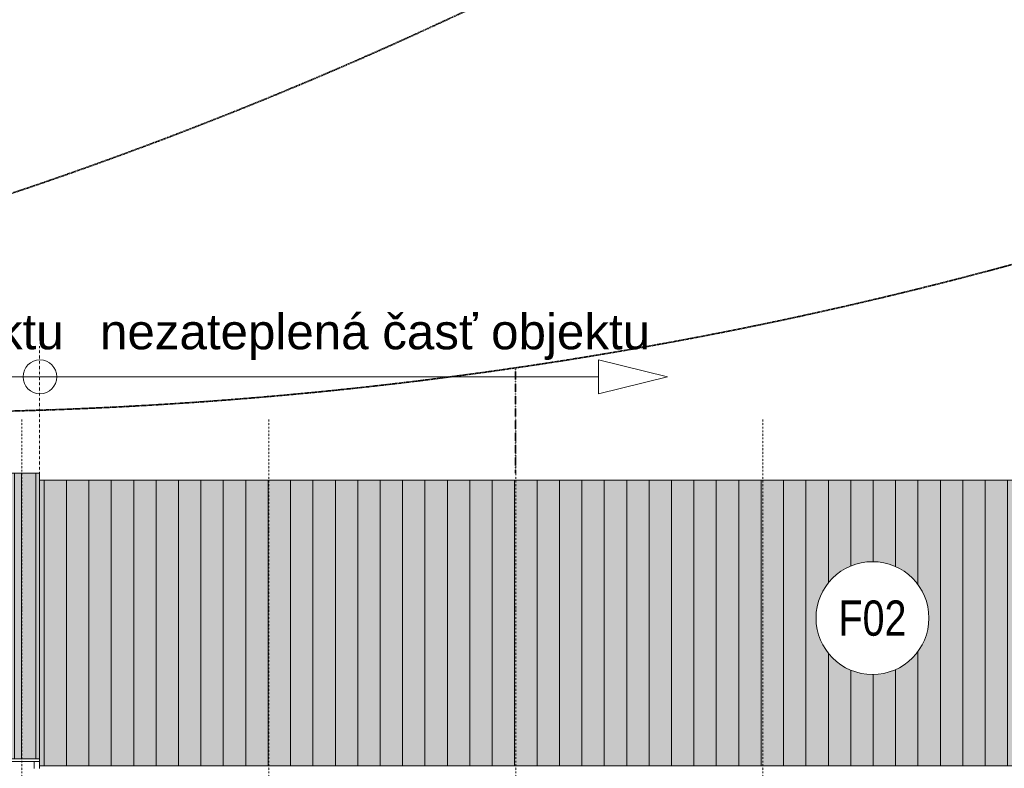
# Model space of a CAD drawing. Header units: millimetres. Extents: x -304119 to 197109, y 7818 to 249585.
# Tile 16 of 42: x -120000 to -106049, y 54998 to 65608. Entities that reach past the tile are written whole.
import ezdxf
from ezdxf.enums import TextEntityAlignment as Align

# ---------------------------------------------------------------- set-up
doc = ezdxf.new("R2010")
doc.units = ezdxf.units.MM
doc.set_wipeout_variables(frame=1)
for name, pattern in [('ACAD_ISO10W100', [18, 12, -3, 0, -3]), ('BOURANI', [8.89, 2.54, -6.35]), ('DASHDOT', [25.4, 12.7, -6.35, 0, -6.35]), ('DOT', [6.35, 0, -6.35])]:
    doc.linetypes.add(name, pattern=pattern)
for name, color, linetype, lineweight in [('CAVNEJSI_POHLED', 252, 'Continuous', 5), ('CKBOURANI', 252, 'BOURANI', 5), ('CKBUBLINY', 252, 'Continuous', 5), ('CKBUBLINY_POPIS', 252, 'Continuous', 5), ('CKRASTR', 252, 'DASHDOT', 5), ('CKSTENY_PODROVINOU', 252, 'Continuous', 5), ('CKSTENY_POHLED', 252, 'Continuous', 5), ('CKSTENY_SRAF', 252, 'Continuous', 5), ('CKSYMBOLY', 252, 'Continuous', 5), ('CKTEXTY_MALE', 252, 'Continuous', 5), ('EL_BleskUz - bleskozvod', 3, 'ACAD_ISO10W100', 35)]:
    doc.layers.add(name, color=color, linetype=linetype, lineweight=lineweight)
doc.styles.get("Standard").update_dxf_attribs({"font": 'arial.ttf'})

# ---------------------------------------------------------------- blocks, each defined once
blk = doc.blocks.new('*U31')
at = {"color": 0, "linetype": 'ByBlock', "lineweight": -2}
for p, q in [((-17537, 0), (17537, 0)), ((17537, 0), (17537, -97))]:
    blk.add_line(p, q, dxfattribs=at)
at = {"color": 0, "linetype": 'ByBlock'}
blk.add_line((17537, 0), (17537, 0), dxfattribs=at)
blk = doc.blocks.new('*U27')
at = {"color": 0, "linetype": 'ByBlock', "lineweight": -2}
for p, q in [((-1111.3, 0), (-867.8, 59.9)), ((-867.8, 59.9), (-867.8, -59.9)), ((-1111.3, 0), (-867.8, -59.9)), ((-867.8, 0), (-53, 0)), ((1111.3, 0), (159.1, 0)), ((159.1, 0), (-53, 0))]:
    blk.add_line(p, q, dxfattribs=at)
at = {"color": 0, "linetype": 'Continuous', "lineweight": -2, "flags": 8}
blk.add_attdef('SPÁD', text='', height=100, dxfattribs=at).set_placement((670.6, 80), align=Align.CENTER)
blk = doc.blocks.new('CK_BUBBLE_1_0_0_W')
at = {"color": 0, "linetype": 'ByBlock', "lineweight": -2, "transparency": 16777216, "width": 0.8}
blk.add_attdef('NUM1', text='', height=262.5, dxfattribs=at).set_placement((858174.801, 872352.868), align=Align.MIDDLE_CENTER)
at = {"color": 0, "linetype": 'DOT', "transparency": 16777216}
blk.add_wipeout([(1, 0), (1, 0.024), (0.999, 0.048), (0.997, 0.072), (0.995, 0.096), (0.993, 0.12), (0.99, 0.144), (0.986, 0.168), (0.982, 0.191), (0.977, 0.215), (0.971, 0.238), (0.965, 0.262), (0.959, 0.285), (0.951, 0.308), (0.944, 0.331), (0.936, 0.353), (0.927, 0.376), (0.917, 0.398), (0.908, 0.42), (0.897, 0.442), (0.886, 0.463), (0.875, 0.484), (0.863, 0.505), (0.851, 0.526), (0.838, 0.546), (0.824, 0.566), (0.81, 0.586), (0.796, 0.605), (0.781, 0.624), (0.766, 0.643), (0.75, 0.661), (0.734, 0.679), (0.718, 0.696), (0.701, 0.713), (0.683, 0.73), (0.666, 0.746), (0.647, 0.762), (0.629, 0.778), (0.61, 0.792), (0.591, 0.807), (0.571, 0.821), (0.551, 0.834), (0.531, 0.847), (0.51, 0.86), (0.49, 0.872), (0.468, 0.884), (0.447, 0.895), (0.425, 0.905), (0.403, 0.915), (0.381, 0.924), (0.359, 0.933), (0.336, 0.942), (0.314, 0.95), (0.291, 0.957), (0.268, 0.964), (0.244, 0.97), (0.221, 0.975), (0.197, 0.98), (0.174, 0.985), (0.15, 0.989), (0.126, 0.992), (0.102, 0.995), (0.078, 0.997), (0.054, 0.999), (0.03, 1), (0.006, 1), (-0.018, 1), (-0.042, 0.999), (-0.066, 0.998), (-0.09, 0.996), (-0.114, 0.993), (-0.138, 0.99), (-0.162, 0.987), (-0.185, 0.983), (-0.209, 0.978), (-0.233, 0.973), (-0.256, 0.967), (-0.279, 0.96), (-0.302, 0.953), (-0.325, 0.946), (-0.348, 0.938), (-0.37, 0.929), (-0.392, 0.92), (-0.414, 0.91), (-0.436, 0.9), (-0.458, 0.889), (-0.479, 0.878), (-0.5, 0.866), (-0.521, 0.854), (-0.541, 0.841), (-0.561, 0.828), (-0.581, 0.814), (-0.6, 0.8), (-0.619, 0.785), (-0.638, 0.77), (-0.657, 0.754), (-0.674, 0.738), (-0.692, 0.722), (-0.709, 0.705), (-0.726, 0.688), (-0.742, 0.67), (-0.758, 0.652), (-0.774, 0.634), (-0.789, 0.615), (-0.803, 0.596), (-0.817, 0.576), (-0.831, 0.556), (-0.844, 0.536), (-0.857, 0.516), (-0.869, 0.495), (-0.881, 0.474), (-0.892, 0.452), (-0.902, 0.431), (-0.913, 0.409), (-0.922, 0.387), (-0.931, 0.365), (-0.94, 0.342), (-0.948, 0.319), (-0.955, 0.296), (-0.962, 0.273), (-0.968, 0.25), (-0.974, 0.227), (-0.979, 0.203), (-0.984, 0.18), (-0.988, 0.156), (-0.991, 0.132), (-0.994, 0.108), (-0.996, 0.084), (-0.998, 0.06), (-0.999, 0.036), (-1, 0.012), (-1, -0.012), (-0.999, -0.036), (-0.998, -0.06), (-0.996, -0.084), (-0.994, -0.108), (-0.991, -0.132), (-0.988, -0.156), (-0.984, -0.18), (-0.979, -0.203), (-0.974, -0.227), (-0.968, -0.25), (-0.962, -0.273), (-0.955, -0.296), (-0.948, -0.319), (-0.94, -0.342), (-0.931, -0.365), (-0.922, -0.387), (-0.913, -0.409), (-0.902, -0.431), (-0.892, -0.452), (-0.881, -0.474), (-0.869, -0.495), (-0.857, -0.516), (-0.844, -0.536), (-0.831, -0.556), (-0.817, -0.576), (-0.803, -0.596), (-0.789, -0.615), (-0.774, -0.634), (-0.758, -0.652), (-0.742, -0.67), (-0.726, -0.688), (-0.709, -0.705), (-0.692, -0.722), (-0.674, -0.738), (-0.657, -0.754), (-0.638, -0.77), (-0.619, -0.785), (-0.6, -0.8), (-0.581, -0.814), (-0.561, -0.828), (-0.541, -0.841), (-0.521, -0.854), (-0.5, -0.866), (-0.479, -0.878), (-0.458, -0.889), (-0.436, -0.9), (-0.414, -0.91), (-0.392, -0.92), (-0.37, -0.929), (-0.348, -0.938), (-0.325, -0.946), (-0.302, -0.953), (-0.279, -0.96), (-0.256, -0.967), (-0.233, -0.973), (-0.209, -0.978), (-0.185, -0.983), (-0.162, -0.987), (-0.138, -0.99), (-0.114, -0.993), (-0.09, -0.996), (-0.066, -0.998), (-0.042, -0.999), (-0.018, -1), (0.006, -1), (0.03, -1), (0.054, -0.999), (0.078, -0.997), (0.102, -0.995), (0.126, -0.992), (0.15, -0.989), (0.174, -0.985), (0.197, -0.98), (0.221, -0.975), (0.244, -0.97), (0.268, -0.964), (0.291, -0.957), (0.314, -0.95), (0.336, -0.942), (0.359, -0.933), (0.381, -0.924), (0.403, -0.915), (0.425, -0.905), (0.447, -0.895), (0.468, -0.884), (0.49, -0.872), (0.51, -0.86), (0.531, -0.847), (0.551, -0.834), (0.571, -0.821), (0.591, -0.807), (0.61, -0.792), (0.629, -0.778), (0.647, -0.762), (0.666, -0.746), (0.683, -0.73), (0.701, -0.713), (0.718, -0.696), (0.734, -0.679), (0.75, -0.661), (0.766, -0.643), (0.781, -0.624), (0.796, -0.605), (0.81, -0.586), (0.824, -0.566), (0.838, -0.546), (0.851, -0.526), (0.863, -0.505), (0.875, -0.484), (0.886, -0.463), (0.897, -0.442), (0.908, -0.42), (0.917, -0.398), (0.927, -0.376), (0.936, -0.353), (0.944, -0.331), (0.951, -0.308), (0.959, -0.285), (0.965, -0.262), (0.971, -0.238), (0.977, -0.215), (0.982, -0.191), (0.986, -0.168), (0.99, -0.144), (0.993, -0.12), (0.995, -0.096), (0.997, -0.072), (0.999, -0.048), (1, -0.024)], dxfattribs=at)
at = {"color": 0, "linetype": 'ByBlock', "lineweight": -2, "transparency": 16777216}
blk.add_circle((0, 0), 1, dxfattribs=at)

msp = doc.modelspace()

# ---------------------------------------------------------------- hatches: boundary and pattern name
at = {"layer": 'CKSTENY_SRAF', "linetype": 'ByBlock', "lineweight": 5, "ltscale": 0.2}
for points in [[(-163050.07651, 59181.42303), (-163050.07651, 55133.47076), (-119720.07651, 55133.47076), (-119720.07651, 59181.42303)], [(-97890.07651, 59081.42303), (-119720.07651, 59081.42303), (-119720.07651, 55133.47076), (-119720.07651, 55033.47076), (-97890.07651, 55033.47076)]]:
    msp.add_hatch(color=252, dxfattribs=at).paths.add_polyline_path(points)
h = msp.add_hatch(dxfattribs=at)
h.set_pattern_fill('ZDIVO-OBECNE', color=252, scale=100, angle=225, style=0)
h.set_pattern_definition([(270, (-2367872.75, -1580721.76), (300, -6e-14), []), (270, (-2367972.75, -1580821.76), (300, -6e-14), [])])
h.paths.add_polyline_path([(-163050.07651, 59181.42303), (-163050.07651, 55133.47076), (-119720.07651, 55133.47076), (-119720.07651, 59181.42303)])
at = {"layer": 'CKSTENY_SRAF', "lineweight": 5}
h = msp.add_hatch(dxfattribs=at)
h.set_pattern_fill('HELUZ FAM NA SBC (50_44_38)', color=252, scale=100, angle=225, style=0)
h.set_pattern_definition([(270, (-2367872.75, -1580721.76), (317.5, -6e-14), [])])
h.paths.add_polyline_path([(-97890.07651, 59081.42303), (-119720.07651, 59081.42303), (-119720.07651, 55133.47076), (-119720.07651, 55033.47076), (-97890.07651, 55033.47076)])

# ---------------------------------------------------------------- linework, layer by layer
at = {"layer": 'CAVNEJSI_POHLED', "color": 252, "lineweight": 5}
msp.add_line((-119794.58134, 54994.30427), (-119794.58134, 55094.30427), dxfattribs=at)
at = {"layer": 'CKBOURANI', "color": 252, "lineweight": 5}
msp.add_line((-119720.07651, 59181.42303), (-119720.07651, 60983.24497), dxfattribs=at)
at = {"layer": 'CKRASTR', "color": 252, "lineweight": 5, "ltscale": 2}
for p, q in [((-119970.07651, 59940.53352), (-119970.07651, 48137.27788)), ((-116470.07651, 59940.53352), (-116470.07651, 48137.27788)), ((-112970.07651, 59940.53352), (-112970.07651, 48137.27788)), ((-109470.07651, 59940.53352), (-109470.07651, 48137.27788))]:
    msp.add_line(p, q, dxfattribs=at)
at = {"layer": 'CKSTENY_PODROVINOU', "color": 252, "lineweight": 5}
for p, q in [((-97890.07651, 59081.42303), (-119720.07651, 59081.42303)), ((-97890.07651, 55033.47076), (-119720.07651, 55033.47076))]:
    msp.add_line(p, q, dxfattribs=at)
at = {"layer": 'CKSTENY_POHLED', "color": 252, "lineweight": 5}
for p, q in [((-119720.07651, 59181.42303), (-163050.07651, 59181.42303)), ((-119720.07651, 55133.47076), (-119720.07651, 59181.42303)), ((-119720.07651, 55133.47076), (-163050.07651, 55133.47076)), ((-119720.07651, 54994.30427), (-119720.07651, 55133.47076))]:
    msp.add_line(p, q, dxfattribs=at)
at = {"layer": 'CKSYMBOLY', "color": 252, "lineweight": 5}
msp.add_circle((-119713.04332, 60546.23282), 239.93131, dxfattribs=at)
at = {"layer": 'EL_BleskUz - bleskozvod', "ltscale": 0.25}
msp.add_line((-112973.41067, 59181.42303), (-112973.41067, 60681.42303), dxfattribs=at)
at = {"layer": 'EL_BleskUz - bleskozvod'}
for centre in [(-139221.74359, 120040.2191), (-121725.07775, 120040.2191)]:
    msp.add_circle(centre, 60000, dxfattribs=at)

# ---------------------------------------------------------------- block references
at = {"layer": 'CAVNEJSI_POHLED', "color": 252, "lineweight": 5}
msp.add_blockref('*U31', (-137257.32893, 55094.30427), dxfattribs=at)
at = {"layer": 'CKSYMBOLY', "color": 252, "lineweight": 5, "xscale": 3.9996, "yscale": 3.9996, "zscale": 3.9996}
msp.add_blockref('*U27', (-124172.06313, 60546.23282), dxfattribs=at)
at = {"layer": 'CKSYMBOLY', "color": 252, "lineweight": 5, "xscale": -3.9996, "yscale": 3.9996, "zscale": 3.9996, "rotation": 359.9999999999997}
msp.add_blockref('*U27', (-115268.08989, 60546.23282), dxfattribs=at)

# ---------------------------------------------------------------- texts
at = {"layer": 'CKTEXTY_MALE', "color": 252, "lineweight": 5, "char_height": 499.95, "width": 7695.6293503, "attachment_point": 3}
for s, insert in [('zateplená časť objektu', (-119376.61248, 61436.52969)), ('nezateplená časť objektu', (-111068.39164, 61436.52969))]:
    msp.add_mtext(s, dxfattribs=dict(at, insert=insert))

# ---------------------------------------------------------------- next in the draw order: block references
at = {"layer": 'CKBUBLINY', "color": 252, "lineweight": 5}
ref = msp.add_blockref('CK_BUBBLE_1_0_0_W', (-107917.10864, 57126.67215), dxfattribs=dict(at, xscale=799.8, yscale=799.8, zscale=799.8))
ref.add_attrib('NUM1', 'F02', dxfattribs={"layer": 'CKBUBLINY_POPIS', "height": 499.875, "width": 0.8}).set_placement((-107917.10864, 57126.67215), align=Align.MIDDLE_CENTER)

doc.saveas('drawing.dxf')
